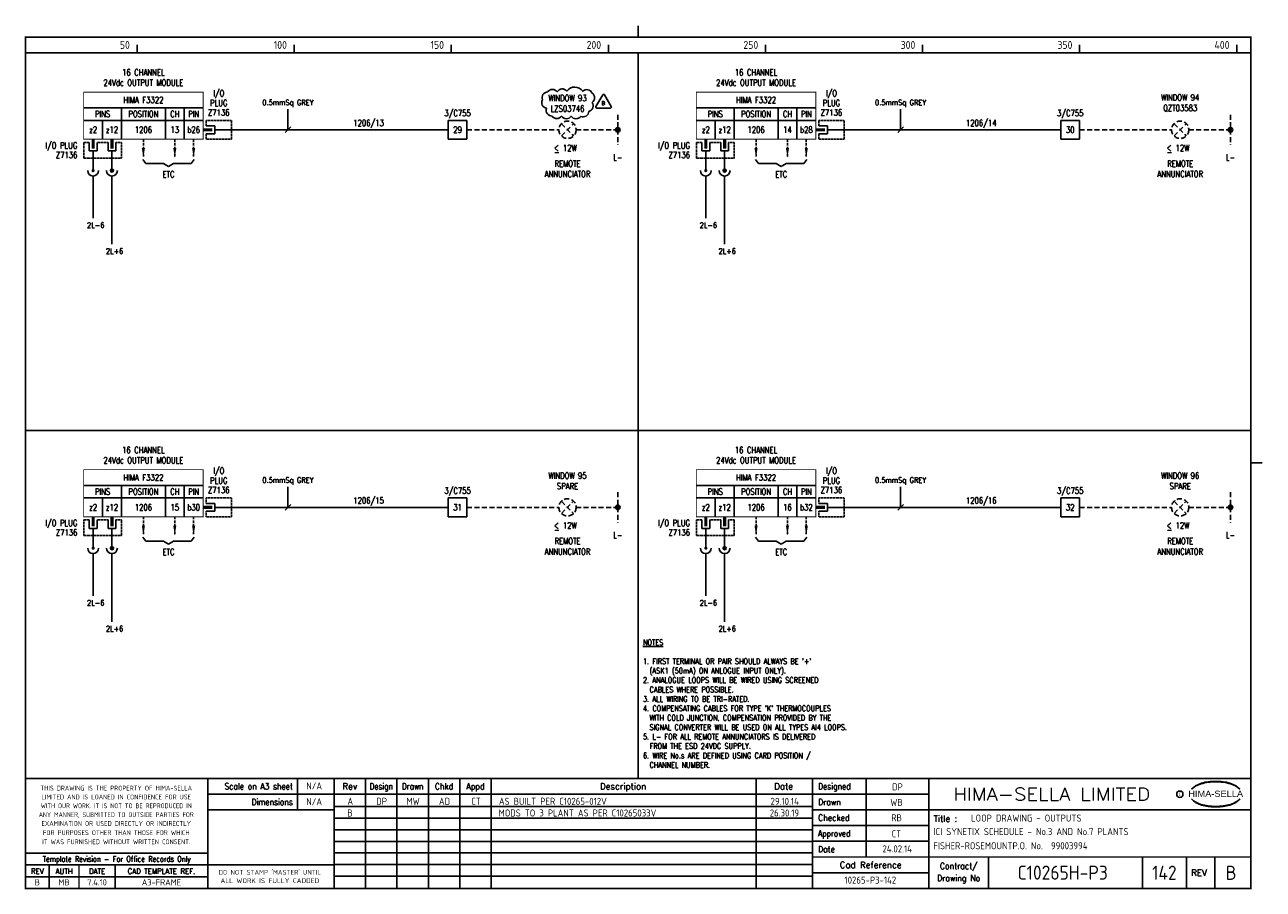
# Model space of a CAD drawing. Extents: x 14 to 408, y 0 to 275.
import ezdxf
from ezdxf.enums import TextEntityAlignment as Align

# ---------------------------------------------------------------- set-up
doc = ezdxf.new("R2010")
doc.units = 0
doc.header["$LTSCALE"] = 0.25
doc.header["$MEASUREMENT"] = 0
doc.linetypes.add('HIDDEN2', pattern=[4.7625, 3.175, -1.5875])
doc.layers.get('0').update_dxf_attribs({"color": 41, "linetype": 'CONTINUOUS'})
for name, color, linetype in [('00-DRG_FRAME', 12, 'CONTINUOUS'), ('01-DRAW', 7, 'CONTINUOUS'), ('04-OUTLINE', 6, 'CONTINUOUS'), ('051-TEXT', 2, 'CONTINUOUS'), ('117', 7, 'CONTINUOUS'), ('117-TEXT', 2, 'CONTINUOUS'), ('DIM', 3, 'CONTINUOUS'), ('LAB', 2, 'CONTINUOUS'), ('RACK', 2, 'CONTINUOUS'), ('SLOT', 2, 'CONTINUOUS'), ('SNA', 2, 'CONTINUOUS'), ('TEXT', 2, 'CONTINUOUS'), ('TPOL', 3, 'CONTINUOUS'), ('XR_FUNCTION', 2, 'CONTINUOUS'), ('XR_MAIN', 2, 'CONTINUOUS')]:
    doc.layers.add(name, color=color, linetype=linetype)
doc.styles.add('ARIAL', font='arial.ttf', dxfattribs={"height": 2.5})
doc.styles.add('CROSSREF', font='romans.shx', dxfattribs={"width": 0.8, "height": 2})
doc.styles.add('FUNCTION', font='ROMANS.shx', dxfattribs={"width": 0.8, "height": 2.5})
doc.styles.add('ISO', font='iso.shx')
doc.styles.add('PINS', font='ROMANS.shx', dxfattribs={"width": 0.8, "height": 2.5})
doc.styles.add('RACK', font='ROMANS.shx', dxfattribs={"width": 0.8, "height": 2.5})
doc.styles.add('ROMAND', font='ROMAND')
doc.styles.add('romans', font='romans.shx', dxfattribs={"width": 0.8, "height": 2.5})
doc.styles.add('SLOT', font='romans.shx', dxfattribs={"width": 0.8, "height": 2})
doc.styles.add('SYMBOL', font='ROMANS.shx', dxfattribs={"width": 0.8, "height": 20})

# ---------------------------------------------------------------- blocks, each defined once
blk = doc.blocks.new('A3-REVA')
at = {"layer": '051-TEXT', "style": 'ISO'}
for tag, p in [('DESIGNED', (292.01, 31.7)), ('A', (117.73, 27.28)), ('DES', (127.73, 27.28)), ('DRN', (137.73, 27.28)), ('CHKD', (147.73, 27.28)), ('APPD', (157.73, 27.28)), ('DATE', (256, 27.28)), ('DRAWN', (291.72, 26.77)), ('CHECKED', (291.72, 21.89)), ('APPD', (291.65, 16.79)), ('DATE', (291.92, 11.96))]:
    blk.add_attdef(tag, text='', height=2.25, dxfattribs=at).set_placement(p, align=Align.CENTER)
blk.add_attdef('DESCRIPTION', (165.03, 27.28), '', height=2.25, dxfattribs=at)
blk = doc.blocks.new('A3-TITLE')
at = {"layer": '051-TEXT', "style": 'ISO'}
blk.add_attdef('TITLE_1', (315.46, 21.78), '', height=2.25, dxfattribs=at)
for tag, p in [('DRGNO', (376.96, 3.24)), ('REV.', (398.2, 3.24))]:
    blk.add_attdef(tag, text='', height=4.5, dxfattribs=at).set_placement(p, align=Align.CENTER)
blk = doc.blocks.new('A3-CONTRACT')
at = {"layer": '051-TEXT', "color": 41, "style": 'ISO'}
for tag, height, p in [('SCALE', 2.25, (106.71, 31.82)), ('DIMS', 2.25, (106.71, 26.8)), ('CAD-REF', 2.25, (283.73, 1.84)), ('CONTRACT', 4.5, (344.94, 3.1))]:
    blk.add_attdef(tag, text='', height=height, dxfattribs=at).set_placement(p, align=Align.CENTER)
for tag, p in [('TITLE_2', (303.86, 17.28)), ('TITLE_3', (303.79, 12.78))]:
    blk.add_attdef(tag, p, '', height=2.25, dxfattribs=at)
blk = doc.blocks.new('DOT')
for radius in [0.75, 0.65, 0.55, 0.45, 0.35, 0.25, 0.15, 0.05]:
    blk.add_circle((0, 0), radius)
blk = doc.blocks.new('F3322-13')
for p, q in [((-38, 7), (0, 7)), ((-26, 7), (-26, -3)), ((-12, 7), (-12, -3)), ((-6, 7), (-6, -3)), ((-38, 3), (0, 3)), ((-32, 3), (-32, -3)), ((1, 1.25), (3.75, 1.25)), ((3.75, 1.25), (3.75, -1.25)), ((3.75, 0), (9, 0)), ((3.75, -1.25), (1, -1.25)), ((-36.25, -4), (-36.25, -6.75)), ((-36.25, -6.75), (-33.75, -6.75)), ((-35, -6.75), (-35, -9)), ((-33.75, -6.75), (-33.75, -4)), ((-30.25, -4), (-30.25, -6.75)), ((-30.25, -6.75), (-27.75, -6.75)), ((-29, -6.75), (-29, -9)), ((-27.75, -6.75), (-27.75, -4))]:
    blk.add_line(p, q)
at = {"const_width": 0.3}
blk.add_lwpolyline([(0, -3), (-38, -3), (-38, 12), (0, 12)], close=True, dxfattribs=at)
blk.add_lwpolyline([(3, 0, 1, 1, 0), (0, 0, 0.5, 0.5, 0)], format="xyseb")
at = {"color": 3, "linetype": 'HIDDEN2', "ltscale": 0.4}
for points in [[(1, 1.25), (1, 3), (9, 3), (9, -3), (1, -3), (1, -1.25)], [(-36.25, -4), (-38, -4), (-38, -9), (-26, -9), (-26, -4), (-27.75, -4)], [(-30.25, -4), (-33.75, -4)]]:
    blk.add_lwpolyline(points, dxfattribs=at)
at = {"const_width": 1}
for points in [[(-35, -6), (-35, -3)], [(-29, -6), (-29, -3)]]:
    blk.add_lwpolyline(points, dxfattribs=at)
at = {"layer": 'LAB', "style": 'PINS', "width": 0.8, "flags": 1}
blk.add_attdef('LAB1', text='', height=1.5, dxfattribs=at).set_placement((-41, -1), align=Align.RIGHT)
at = {"layer": 'RACK', "style": 'RACK', "width": 0.8}
blk.add_attdef('SLOT', text='', height=2, dxfattribs=at).set_placement((-19, 0), align=Align.MIDDLE)
at = {"layer": 'SLOT', "style": 'SLOT', "width": 0.8}
blk.add_attdef('ADD1', text='', height=2, dxfattribs=at).set_placement((-9, 0), align=Align.MIDDLE)
at = {"layer": 'SNA', "style": 'SYMBOL', "width": 0.8, "flags": 1}
blk.add_attdef('SNA', text='', height=1.5, dxfattribs=at).set_placement((-41, 5), align=Align.RIGHT)
at = {"layer": 'TEXT', "style": 'romans', "width": 0.8}
for s, p in [('24Vdc OUTPUT MODULE', (-19, 14)), ('16 CHANNEL', (-19, 17.25))]:
    blk.add_text(s, height=2, dxfattribs=at).set_placement(p, align=Align.CENTER)
for s, p in [('I/O', (5, 11.5)), ('HIMA F3322', (-19, 9.5)), ('PLUG', (5, 8.5)), ('PINS', (-32, 5)), ('POSITION', (-19, 5)), ('CH', (-9, 5)), ('PIN', (-3, 5)), ('Z7136', (5, 5.5)), ('z2', (-35, 0)), ('z12', (-29, 0)), ('b26', (-3, 0))]:
    blk.add_text(s, height=2, dxfattribs=at).set_placement(p, align=Align.MIDDLE)
for s, p in [('I/O PLUG', (-40, -5)), ('Z7136', (-40, -8))]:
    blk.add_text(s, height=2, dxfattribs=at).set_placement(p, align=Align.MIDDLE_RIGHT)
at = {"layer": 'TPOL', "color": 2, "style": 'PINS', "width": 0.8}
blk.add_attdef('CN1', text='', height=2, dxfattribs=at).set_placement((-3, 0), align=Align.MIDDLE)
at = {"layer": 'TPOL', "style": 'PINS', "width": 0.8, "flags": 1}
blk.add_attdef('CN2', text='', height=1, dxfattribs=at).set_placement((9, 0), align=Align.MIDDLE_RIGHT)
for tag, p in [('CN3', (-35, -9)), ('CN4', (-29, -9))]:
    blk.add_attdef(tag, text='', height=1, dxfattribs=at).set_placement(p, align=Align.BOTTOM_CENTER)
at = {"layer": 'XR_FUNCTION', "style": 'FUNCTION', "width": 0.8, "flags": 1}
blk.add_attdef('XR_FUNCTION', text='', height=1.5, dxfattribs=at).set_placement((-41, 7), align=Align.RIGHT)
at = {"layer": 'XR_MAIN', "style": 'CROSSREF', "width": 0.8, "flags": 1}
blk.add_attdef('XR_MAIN', text='', height=1.5, dxfattribs=at).set_placement((-41, 1), align=Align.RIGHT)
blk = doc.blocks.new('F3322-14')
for p, q in [((-38, 7), (0, 7)), ((-26, 7), (-26, -3)), ((-12, 7), (-12, -3)), ((-6, 7), (-6, -3)), ((-38, 3), (0, 3)), ((-32, 3), (-32, -3)), ((1, 1.25), (3.75, 1.25)), ((3.75, 1.25), (3.75, -1.25)), ((3.75, 0), (9, 0)), ((3.75, -1.25), (1, -1.25)), ((-36.25, -4), (-36.25, -6.75)), ((-36.25, -6.75), (-33.75, -6.75)), ((-35, -6.75), (-35, -9)), ((-33.75, -6.75), (-33.75, -4)), ((-30.25, -4), (-30.25, -6.75)), ((-30.25, -6.75), (-27.75, -6.75)), ((-29, -6.75), (-29, -9)), ((-27.75, -6.75), (-27.75, -4))]:
    blk.add_line(p, q)
at = {"const_width": 0.3}
blk.add_lwpolyline([(0, -3), (-38, -3), (-38, 12), (0, 12)], close=True, dxfattribs=at)
blk.add_lwpolyline([(3, 0, 1, 1, 0), (0, 0, 0.5, 0.5, 0)], format="xyseb")
at = {"color": 3, "linetype": 'HIDDEN2', "ltscale": 0.4}
for points in [[(1, 1.25), (1, 3), (9, 3), (9, -3), (1, -3), (1, -1.25)], [(-36.25, -4), (-38, -4), (-38, -9), (-26, -9), (-26, -4), (-27.75, -4)], [(-30.25, -4), (-33.75, -4)]]:
    blk.add_lwpolyline(points, dxfattribs=at)
at = {"const_width": 1}
for points in [[(-35, -6), (-35, -3)], [(-29, -6), (-29, -3)]]:
    blk.add_lwpolyline(points, dxfattribs=at)
at = {"layer": 'LAB', "style": 'PINS', "width": 0.8, "flags": 1}
blk.add_attdef('LAB1', text='', height=1.5, dxfattribs=at).set_placement((-41, -1), align=Align.RIGHT)
at = {"layer": 'RACK', "style": 'RACK', "width": 0.8}
blk.add_attdef('SLOT', text='', height=2, dxfattribs=at).set_placement((-19, 0), align=Align.MIDDLE)
at = {"layer": 'SLOT', "style": 'SLOT', "width": 0.8}
blk.add_attdef('ADD1', text='', height=2, dxfattribs=at).set_placement((-9, 0), align=Align.MIDDLE)
at = {"layer": 'SNA', "style": 'SYMBOL', "width": 0.8, "flags": 1}
blk.add_attdef('SNA', text='', height=1.5, dxfattribs=at).set_placement((-41, 5), align=Align.RIGHT)
at = {"layer": 'TEXT', "style": 'romans', "width": 0.8}
for s, p in [('24Vdc OUTPUT MODULE', (-19, 14)), ('16 CHANNEL', (-19, 17.25))]:
    blk.add_text(s, height=2, dxfattribs=at).set_placement(p, align=Align.CENTER)
for s, p in [('I/O', (5, 11.5)), ('HIMA F3322', (-19, 9.5)), ('PLUG', (5, 8.5)), ('PINS', (-32, 5)), ('POSITION', (-19, 5)), ('CH', (-9, 5)), ('PIN', (-3, 5)), ('Z7136', (5, 5.5)), ('z2', (-35, 0)), ('z12', (-29, 0)), ('b28', (-3, 0))]:
    blk.add_text(s, height=2, dxfattribs=at).set_placement(p, align=Align.MIDDLE)
for s, p in [('I/O PLUG', (-40, -5)), ('Z7136', (-40, -8))]:
    blk.add_text(s, height=2, dxfattribs=at).set_placement(p, align=Align.MIDDLE_RIGHT)
at = {"layer": 'TPOL', "color": 2, "style": 'PINS', "width": 0.8}
blk.add_attdef('CN1', text='', height=2, dxfattribs=at).set_placement((-3, 0), align=Align.MIDDLE)
at = {"layer": 'TPOL', "style": 'PINS', "width": 0.8, "flags": 1}
blk.add_attdef('CN2', text='', height=1, dxfattribs=at).set_placement((9, 0), align=Align.MIDDLE_RIGHT)
for tag, p in [('CN3', (-35, -9)), ('CN4', (-29, -9))]:
    blk.add_attdef(tag, text='', height=1, dxfattribs=at).set_placement(p, align=Align.BOTTOM_CENTER)
at = {"layer": 'XR_FUNCTION', "style": 'FUNCTION', "width": 0.8, "flags": 1}
blk.add_attdef('XR_FUNCTION', text='', height=1.5, dxfattribs=at).set_placement((-41, 7), align=Align.RIGHT)
at = {"layer": 'XR_MAIN', "style": 'CROSSREF', "width": 0.8, "flags": 1}
blk.add_attdef('XR_MAIN', text='', height=1.5, dxfattribs=at).set_placement((-41, 1), align=Align.RIGHT)
blk = doc.blocks.new('F3322-15')
for p, q in [((-38, 7), (0, 7)), ((-26, 7), (-26, -3)), ((-12, 7), (-12, -3)), ((-6, 7), (-6, -3)), ((-38, 3), (0, 3)), ((-32, 3), (-32, -3)), ((1, 1.25), (3.75, 1.25)), ((3.75, 1.25), (3.75, -1.25)), ((3.75, 0), (9, 0)), ((3.75, -1.25), (1, -1.25)), ((-36.25, -4), (-36.25, -6.75)), ((-36.25, -6.75), (-33.75, -6.75)), ((-35, -6.75), (-35, -9)), ((-33.75, -6.75), (-33.75, -4)), ((-30.25, -4), (-30.25, -6.75)), ((-30.25, -6.75), (-27.75, -6.75)), ((-29, -6.75), (-29, -9)), ((-27.75, -6.75), (-27.75, -4))]:
    blk.add_line(p, q)
at = {"const_width": 0.3}
blk.add_lwpolyline([(0, -3), (-38, -3), (-38, 12), (0, 12)], close=True, dxfattribs=at)
blk.add_lwpolyline([(3, 0, 1, 1, 0), (0, 0, 0.5, 0.5, 0)], format="xyseb")
at = {"color": 3, "linetype": 'HIDDEN2', "ltscale": 0.4}
for points in [[(1, 1.25), (1, 3), (9, 3), (9, -3), (1, -3), (1, -1.25)], [(-36.25, -4), (-38, -4), (-38, -9), (-26, -9), (-26, -4), (-27.75, -4)], [(-30.25, -4), (-33.75, -4)]]:
    blk.add_lwpolyline(points, dxfattribs=at)
at = {"const_width": 1}
for points in [[(-35, -6), (-35, -3)], [(-29, -6), (-29, -3)]]:
    blk.add_lwpolyline(points, dxfattribs=at)
at = {"layer": 'LAB', "style": 'PINS', "width": 0.8, "flags": 1}
blk.add_attdef('LAB1', text='', height=1.5, dxfattribs=at).set_placement((-41, -1), align=Align.RIGHT)
at = {"layer": 'RACK', "style": 'RACK', "width": 0.8}
blk.add_attdef('SLOT', text='', height=2, dxfattribs=at).set_placement((-19, 0), align=Align.MIDDLE)
at = {"layer": 'SLOT', "style": 'SLOT', "width": 0.8}
blk.add_attdef('ADD1', text='', height=2, dxfattribs=at).set_placement((-9, 0), align=Align.MIDDLE)
at = {"layer": 'SNA', "style": 'SYMBOL', "width": 0.8, "flags": 1}
blk.add_attdef('SNA', text='', height=1.5, dxfattribs=at).set_placement((-41, 5), align=Align.RIGHT)
at = {"layer": 'TEXT', "style": 'romans', "width": 0.8}
for s, p in [('24Vdc OUTPUT MODULE', (-19, 14)), ('16 CHANNEL', (-19, 17.25))]:
    blk.add_text(s, height=2, dxfattribs=at).set_placement(p, align=Align.CENTER)
for s, p in [('I/O', (5, 11.5)), ('HIMA F3322', (-19, 9.5)), ('PLUG', (5, 8.5)), ('PINS', (-32, 5)), ('POSITION', (-19, 5)), ('CH', (-9, 5)), ('PIN', (-3, 5)), ('Z7136', (5, 5.5)), ('z2', (-35, 0)), ('z12', (-29, 0)), ('b30', (-3, 0))]:
    blk.add_text(s, height=2, dxfattribs=at).set_placement(p, align=Align.MIDDLE)
for s, p in [('I/O PLUG', (-40, -5)), ('Z7136', (-40, -8))]:
    blk.add_text(s, height=2, dxfattribs=at).set_placement(p, align=Align.MIDDLE_RIGHT)
at = {"layer": 'TPOL', "color": 2, "style": 'PINS', "width": 0.8}
blk.add_attdef('CN1', text='', height=2, dxfattribs=at).set_placement((-3, 0), align=Align.MIDDLE)
at = {"layer": 'TPOL', "style": 'PINS', "width": 0.8, "flags": 1}
blk.add_attdef('CN2', text='', height=1, dxfattribs=at).set_placement((9, 0), align=Align.MIDDLE_RIGHT)
for tag, p in [('CN3', (-35, -9)), ('CN4', (-29, -9))]:
    blk.add_attdef(tag, text='', height=1, dxfattribs=at).set_placement(p, align=Align.BOTTOM_CENTER)
at = {"layer": 'XR_FUNCTION', "style": 'FUNCTION', "width": 0.8, "flags": 1}
blk.add_attdef('XR_FUNCTION', text='', height=1.5, dxfattribs=at).set_placement((-41, 7), align=Align.RIGHT)
at = {"layer": 'XR_MAIN', "style": 'CROSSREF', "width": 0.8, "flags": 1}
blk.add_attdef('XR_MAIN', text='', height=1.5, dxfattribs=at).set_placement((-41, 1), align=Align.RIGHT)
blk = doc.blocks.new('F3322-16')
for p, q in [((-38, 7), (0, 7)), ((-26, 7), (-26, -3)), ((-12, 7), (-12, -3)), ((-6, 7), (-6, -3)), ((-38, 3), (0, 3)), ((-32, 3), (-32, -3)), ((1, 1.25), (3.75, 1.25)), ((3.75, 1.25), (3.75, -1.25)), ((3.75, 0), (9, 0)), ((3.75, -1.25), (1, -1.25)), ((-36.25, -4), (-36.25, -6.75)), ((-36.25, -6.75), (-33.75, -6.75)), ((-35, -6.75), (-35, -9)), ((-33.75, -6.75), (-33.75, -4)), ((-30.25, -4), (-30.25, -6.75)), ((-30.25, -6.75), (-27.75, -6.75)), ((-29, -6.75), (-29, -9)), ((-27.75, -6.75), (-27.75, -4))]:
    blk.add_line(p, q)
at = {"const_width": 0.3}
blk.add_lwpolyline([(0, -3), (-38, -3), (-38, 12), (0, 12)], close=True, dxfattribs=at)
blk.add_lwpolyline([(3, 0, 1, 1, 0), (0, 0, 0.5, 0.5, 0)], format="xyseb")
at = {"color": 3, "linetype": 'HIDDEN2', "ltscale": 0.4}
for points in [[(1, 1.25), (1, 3), (9, 3), (9, -3), (1, -3), (1, -1.25)], [(-36.25, -4), (-38, -4), (-38, -9), (-26, -9), (-26, -4), (-27.75, -4)], [(-30.25, -4), (-33.75, -4)]]:
    blk.add_lwpolyline(points, dxfattribs=at)
at = {"const_width": 1}
for points in [[(-35, -6), (-35, -3)], [(-29, -6), (-29, -3)]]:
    blk.add_lwpolyline(points, dxfattribs=at)
at = {"layer": 'LAB', "style": 'PINS', "width": 0.8, "flags": 1}
blk.add_attdef('LAB1', text='', height=1.5, dxfattribs=at).set_placement((-41, -1), align=Align.RIGHT)
at = {"layer": 'RACK', "style": 'RACK', "width": 0.8}
blk.add_attdef('SLOT', text='', height=2, dxfattribs=at).set_placement((-19, 0), align=Align.MIDDLE)
at = {"layer": 'SLOT', "style": 'SLOT', "width": 0.8}
blk.add_attdef('ADD1', text='', height=2, dxfattribs=at).set_placement((-9, 0), align=Align.MIDDLE)
at = {"layer": 'SNA', "style": 'SYMBOL', "width": 0.8, "flags": 1}
blk.add_attdef('SNA', text='', height=1.5, dxfattribs=at).set_placement((-41, 5), align=Align.RIGHT)
at = {"layer": 'TEXT', "style": 'romans', "width": 0.8}
for s, p in [('24Vdc OUTPUT MODULE', (-19, 14)), ('16 CHANNEL', (-19, 17.25))]:
    blk.add_text(s, height=2, dxfattribs=at).set_placement(p, align=Align.CENTER)
for s, p in [('I/O', (5, 11.5)), ('HIMA F3322', (-19, 9.5)), ('PLUG', (5, 8.5)), ('PINS', (-32, 5)), ('POSITION', (-19, 5)), ('CH', (-9, 5)), ('PIN', (-3, 5)), ('Z7136', (5, 5.5)), ('z2', (-35, 0)), ('z12', (-29, 0)), ('b32', (-3, 0))]:
    blk.add_text(s, height=2, dxfattribs=at).set_placement(p, align=Align.MIDDLE)
for s, p in [('I/O PLUG', (-40, -5)), ('Z7136', (-40, -8))]:
    blk.add_text(s, height=2, dxfattribs=at).set_placement(p, align=Align.MIDDLE_RIGHT)
at = {"layer": 'TPOL', "color": 2, "style": 'PINS', "width": 0.8}
blk.add_attdef('CN1', text='', height=2, dxfattribs=at).set_placement((-3, 0), align=Align.MIDDLE)
at = {"layer": 'TPOL', "style": 'PINS', "width": 0.8, "flags": 1}
blk.add_attdef('CN2', text='', height=1, dxfattribs=at).set_placement((9, 0), align=Align.MIDDLE_RIGHT)
for tag, p in [('CN3', (-35, -9)), ('CN4', (-29, -9))]:
    blk.add_attdef(tag, text='', height=1, dxfattribs=at).set_placement(p, align=Align.BOTTOM_CENTER)
at = {"layer": 'XR_FUNCTION', "style": 'FUNCTION', "width": 0.8, "flags": 1}
blk.add_attdef('XR_FUNCTION', text='', height=1.5, dxfattribs=at).set_placement((-41, 7), align=Align.RIGHT)
at = {"layer": 'XR_MAIN', "style": 'CROSSREF', "width": 0.8, "flags": 1}
blk.add_attdef('XR_MAIN', text='', height=1.5, dxfattribs=at).set_placement((-41, 1), align=Align.RIGHT)
blk = doc.blocks.new('A3-REVB')
at = {"layer": '051-TEXT', "style": 'ISO'}
for tag, p in [('A', (124.85, -20.36)), ('DES', (134.85, -20.36)), ('DRN', (144.85, -20.36)), ('CHKD', (154.85, -20.36)), ('APPD', (164.85, -20.36)), ('DATE', (263.12, -20.36))]:
    blk.add_attdef(tag, text='', height=2.25, dxfattribs=at).set_placement(p, align=Align.CENTER)
blk.add_attdef('DESCRIPTION', (172.15, -20.36), '', height=2.25, dxfattribs=at)

msp = doc.modelspace()

# ---------------------------------------------------------------- linework, layer by layer
at = {"layer": '00-DRG_FRAME'}
for p, q in [((50, 266.5), (50, 269)), ((100, 266.5), (100, 269)), ((150, 266.5), (150, 269)), ((200, 266.5), (200, 269)), ((250, 266.5), (250, 269)), ((300, 266.5), (300, 269)), ((350, 266.5), (350, 269)), ((400, 266.5), (400, 269)), ((101.01, 35.5), (101.01, 25.5)), ((122.7, 35.5), (122.7, 0.5)), ((132.7, 0.5), (132.7, 35.5)), ((142.7, 0.5), (142.7, 35.5)), ((152.7, 35.5), (152.7, 0.5)), ((162.7, 35.5), (162.7, 0.5)), ((247, 35.5), (247, 0.5)), ((282, 35.5), (282, 10.5)), ((265, 30.5), (302, 30.5)), ((265, 26.59), (112.7, 26.59)), ((302, 25.5), (265, 25.5)), ((265, 22.89), (112.7, 22.89)), ((265, 20.5), (302, 20.5)), ((265, 19.19), (112.7, 19.19)), ((265, 15.49), (112.7, 15.49)), ((302, 15.5), (265, 15.5)), ((265, 11.79), (112.7, 11.79)), ((265, 8.09), (112.7, 8.09)), ((321, 10.5), (321, 0.5)), ((370, 10.5), (370, 0.5)), ((384, 0.5), (384, 10.5)), ((393, 10.5), (393, 0.5)), ((72.5, 4.25), (14.5, 4.25)), ((265, 4.39), (112.7, 4.39)), ((302, 5.5), (265, 5.5))]:
    msp.add_line(p, q, dxfattribs=at)
at = {"layer": '00-DRG_FRAME', "const_width": 0.5}
for points in [[(209.5, 271.5), (209.5, 275.18)], [(209.5, 271.5), (209.5, 275.18)], [(14.5, 266.5), (404.5, 266.5)], [(209.5, 35.5), (209.5, 266.5)], [(14.5, 146.31), (404.5, 146.31)], [(404.5, 136), (408.18, 136)], [(404.5, 35.5), (14.5, 35.5)], [(72.5, 0.5), (72.5, 35.5)], [(112.7, 0.5), (112.7, 35.5)], [(265, 35.5), (265, 0.5)], [(302, 0.5), (302, 35.5)], [(265, 30.5), (72.5, 30.5)], [(112.7, 25.5), (72.5, 25.5)], [(404.5, 25.5), (302, 25.5)], [(14.5, 11.75), (72.5, 11.75)], [(14.5, 8), (72.5, 8)], [(22, 0.5), (22, 8)], [(31.5, 0.5), (31.5, 8)], [(43, 0.5), (43, 8)], [(112.7, 8), (72.5, 8)], [(265, 10.5), (404.5, 10.5)]]:
    msp.add_lwpolyline(points, dxfattribs=at)
msp.add_lwpolyline([(14.5, 0.5), (404.5, 0.5), (404.5, 271.5), (14.5, 271.5)], close=True, dxfattribs=at)
at = {"layer": '00-DRG_FRAME', "color": 3}
msp.add_circle((381.88, 30.5), 1, dxfattribs=at)
for centre, radius, start, end in [((390.6, 26.83), 7.24, 106.0532, 133.5024), ((390.88, 27.01), 7.3, 130.419, 136.057), ((390.11, 28.1), 5.98, 122.244, 131.6154), ((389.75, 28.78), 5.21, 111.8206, 122.8668), ((391.78, 24.7), 9.76, 107.5931, 113.9452), ((393.1, 18.5), 15.94, 89.2698, 106.3911), ((392.1, 23.52), 10.99, 96.0146, 107.3203), ((393.29, 16.31), 18.28, 92.8917, 97.3734), ((393.24, 18.86), 15.73, 89.7805, 93.1738), ((393.36, 18.86), 15.73, 86.8262, 90.2195), ((393.51, 18.5), 15.94, 73.6089, 90.7302), ((393.31, 16.31), 18.28, 82.6266, 87.1083), ((394.51, 23.52), 10.99, 72.6797, 83.9854), ((394.83, 24.7), 9.76, 66.0548, 72.4069), ((396, 26.83), 7.24, 46.4976, 73.9468), ((396.85, 28.78), 5.21, 57.1332, 68.1794), ((396.49, 28.1), 5.98, 48.3846, 57.756), ((395.73, 27.01), 7.3, 43.943, 49.581), ((390.88, 34.04), 7.3, 223.943, 229.581), ((390.6, 34.23), 7.24, 226.4976, 253.9468), ((390.11, 32.96), 5.98, 228.3846, 237.756), ((389.75, 32.28), 5.21, 237.1332, 248.1794), ((396, 34.23), 7.24, 286.0532, 313.5024), ((396.85, 32.28), 5.21, 291.8206, 302.8668), ((396.49, 32.96), 5.98, 302.244, 311.6154), ((395.73, 34.04), 7.3, 310.419, 316.057), ((391.78, 36.36), 9.76, 246.0548, 252.4069), ((393.1, 42.56), 15.94, 253.6089, 270.7302), ((392.1, 37.54), 10.99, 252.6797, 263.9854), ((393.29, 44.75), 18.28, 262.6266, 267.1083), ((393.24, 42.19), 15.73, 266.8262, 270.2195), ((393.51, 42.56), 15.94, 269.2698, 286.3911), ((393.36, 42.19), 15.73, 269.7805, 273.1738), ((393.31, 44.75), 18.28, 272.8917, 277.3734), ((394.51, 37.54), 10.99, 276.0146, 287.3203), ((394.83, 36.36), 9.76, 287.5931, 293.9452)]:
    msp.add_arc(centre, radius, start, end, dxfattribs=at)
at = {"layer": '01-DRAW'}
for p, q in [((149, 245), (155, 245)), ((149, 239), (149, 245)), ((155, 245), (155, 239)), ((344, 245), (350, 245)), ((344, 239), (344, 245)), ((350, 245), (350, 239)), ((149, 242), (80, 242)), ((344, 242), (275, 242)), ((155, 239), (149, 239)), ((350, 239), (344, 239)), ((36, 233), (36, 229)), ((42, 233), (42, 229)), ((231, 233), (231, 229)), ((237, 233), (237, 229)), ((51.8, 232.55), (52.77, 231.26)), ((52.77, 231.26), (58.38, 231.26)), ((58.38, 231.26), (60, 230.29)), ((61.62, 231.26), (60, 230.29)), ((61.62, 231.26), (67.23, 231.26)), ((68.2, 232.55), (67.23, 231.26)), ((246.8, 232.55), (247.77, 231.26)), ((247.77, 231.26), (253.38, 231.26)), ((253.38, 231.26), (255, 230.29)), ((256.62, 231.26), (255, 230.29)), ((256.62, 231.26), (262.23, 231.26)), ((263.2, 232.55), (262.23, 231.26)), ((36, 227.27), (36, 213.87)), ((42, 227.27), (42, 205.61)), ((42, 227.27), (42, 205.61)), ((231, 227.27), (231, 213.87)), ((237, 227.27), (237, 205.61)), ((237, 227.27), (237, 205.61)), ((149, 124.81), (155, 124.81)), ((149, 118.81), (149, 124.81)), ((155, 124.81), (155, 118.81)), ((344, 124.81), (350, 124.81)), ((344, 118.81), (344, 124.81)), ((350, 124.81), (350, 118.81)), ((149, 121.81), (80, 121.81)), ((155, 118.81), (149, 118.81)), ((344, 121.81), (275, 121.81)), ((350, 118.81), (344, 118.81)), ((36, 112.81), (36, 108.81)), ((42, 112.81), (42, 108.81)), ((51.8, 112.36), (52.77, 111.06)), ((52.77, 111.06), (58.38, 111.06)), ((58.38, 111.06), (60, 110.09)), ((61.62, 111.06), (60, 110.09)), ((61.62, 111.06), (67.23, 111.06)), ((68.2, 112.36), (67.23, 111.06)), ((231, 112.81), (231, 108.81)), ((237, 112.81), (237, 108.81)), ((246.8, 112.36), (247.77, 111.06)), ((247.77, 111.06), (253.38, 111.06)), ((253.38, 111.06), (255, 110.09)), ((256.62, 111.06), (255, 110.09)), ((256.62, 111.06), (262.23, 111.06)), ((263.2, 112.36), (262.23, 111.06)), ((36, 107.08), (36, 93.68)), ((42, 107.08), (42, 85.42)), ((42, 107.08), (42, 85.42)), ((231, 107.08), (231, 93.68)), ((237, 107.08), (237, 85.42)), ((237, 107.08), (237, 85.42))]:
    msp.add_line(p, q, dxfattribs=at)
at = {"layer": '01-DRAW', "color": 0, "linetype": 'HIDDEN2', "ltscale": 2}
for p, q in [((203, 246.8), (203, 237.2)), ((398, 246.8), (398, 237.2)), ((155, 242), (184.25, 242)), ((185.06, 240.06), (188.94, 243.94)), ((185.06, 243.94), (188.94, 240.06)), ((189.75, 242), (203, 242)), ((350, 242), (379.25, 242)), ((380.06, 240.06), (383.94, 243.94)), ((380.06, 243.94), (383.94, 240.06)), ((384.75, 242), (398, 242)), ((203, 126.61), (203, 117.01)), ((398, 126.61), (398, 117.01)), ((185.06, 119.86), (188.94, 123.75)), ((185.06, 123.75), (188.94, 119.86)), ((380.06, 119.86), (383.94, 123.75)), ((380.06, 123.75), (383.94, 119.86)), ((155, 121.81), (184.25, 121.81)), ((189.75, 121.81), (203, 121.81)), ((350, 121.81), (379.25, 121.81)), ((384.75, 121.81), (398, 121.81))]:
    msp.add_line(p, q, dxfattribs=at)
at = {"layer": '01-DRAW', "linetype": 'HIDDEN2'}
for p, q in [((52, 239), (52, 233.17)), ((62, 239), (62, 233.17)), ((68, 239), (68, 233.17)), ((247, 239), (247, 233.17)), ((257, 239), (257, 233.17)), ((263, 239), (263, 233.17)), ((52, 118.81), (52, 112.98)), ((62, 118.81), (62, 112.98)), ((68, 118.81), (68, 112.98)), ((247, 118.81), (247, 112.98)), ((257, 118.81), (257, 112.98)), ((263, 118.81), (263, 112.98))]:
    msp.add_line(p, q, dxfattribs=at)
at = {"layer": '01-DRAW', "const_width": 0.5}
for points in [[(35.75, 229, 1), (36.25, 229, 1)], [(41.75, 229, 1), (42.25, 229, 1)], [(230.75, 229, 1), (231.25, 229, 1)], [(236.75, 229, 1), (237.25, 229, 1)], [(35.75, 108.81, 1), (36.25, 108.81, 1)], [(41.75, 108.81, 1), (42.25, 108.81, 1)], [(230.75, 108.81, 1), (231.25, 108.81, 1)], [(236.75, 108.81, 1), (237.25, 108.81, 1)]]:
    msp.add_lwpolyline(points, format="xyb", close=True, dxfattribs=at)
at = {"layer": '01-DRAW', "color": 0, "linetype": 'HIDDEN2', "ltscale": 2}
for centre in [(187, 242), (382, 242), (187, 121.81), (382, 121.81)]:
    msp.add_circle(centre, 2.75, dxfattribs=at)
at = {"layer": '01-DRAW'}
for centre, radius in [((42, 229), 0.475), ((42, 229), 0.389), ((42, 229), 0.302), ((42, 229), 0.216), ((42, 229), 0.13), ((42, 229), 0.0432), ((237, 229), 0.475), ((237, 229), 0.389), ((237, 229), 0.302), ((237, 229), 0.216), ((237, 229), 0.13), ((237, 229), 0.0432), ((42, 108.81), 0.475), ((42, 108.81), 0.389), ((42, 108.81), 0.302), ((42, 108.81), 0.216), ((42, 108.81), 0.13), ((42, 108.81), 0.0432), ((237, 108.81), 0.475), ((237, 108.81), 0.389), ((237, 108.81), 0.302), ((237, 108.81), 0.216), ((237, 108.81), 0.13), ((237, 108.81), 0.0432)]:
    msp.add_circle(centre, radius, dxfattribs=at)
for centre in [(36, 229), (42, 229), (42, 229), (231, 229), (237, 229), (237, 229), (36, 108.81), (42, 108.81), (42, 108.81), (231, 108.81), (237, 108.81), (237, 108.81)]:
    msp.add_arc(centre, 1.73, 180, 0, dxfattribs=at)
for points in [[(52.5, 236.19), (51.5, 236.19), (52, 233.17)], [(62.5, 236.19), (61.5, 236.19), (62, 233.17)], [(68.5, 236.19), (67.5, 236.19), (68, 233.17)], [(247.5, 236.19), (246.5, 236.19), (247, 233.17)], [(257.5, 236.19), (256.5, 236.19), (257, 233.17)], [(263.5, 236.19), (262.5, 236.19), (263, 233.17)], [(52.5, 116), (51.5, 116), (52, 112.98)], [(62.5, 116), (61.5, 116), (62, 112.98)], [(68.5, 116), (67.5, 116), (68, 112.98)], [(247.5, 116), (246.5, 116), (247, 112.98)], [(257.5, 116), (256.5, 116), (257, 112.98)], [(263.5, 116), (262.5, 116), (263, 112.98)]]:
    msp.add_solid(points, dxfattribs=at)
at = {"layer": '04-OUTLINE'}
for points in [[(186.78, 254.32, 0.520567), (183.7, 254.09, 0.520567), (183.7, 254.09, 0.520567), (180.68, 254.04, 0.520567), (180.68, 254.04, 0.520567), (179, 251.52, 0.520567), (179, 251.52, 0.520567), (180.34, 248.83, 0.520567), (180.34, 248.83, 0.520567), (182.08, 246.37, 0.520567), (182.08, 246.37, 0.520567), (185.1, 246.32, 0.520567), (185.1, 246.32, 0.520567), (188.18, 246.32, 0.520567), (188.18, 246.32, 0.520567), (191.21, 246.26, 0.520567), (191.21, 246.26, 0.520567), (193.79, 247.83, 0.520567), (193.79, 247.83, 0.520567), (194.85, 250.68, 0.520567), (194.85, 250.68, 0.520567), (194.8, 253.7, 0.520567), (194.8, 253.7, 0.520567), (191.83, 254.26, 0.520567), (191.83, 254.26, 0.520567)], [(198.21, 253.13), (196.04, 249.38, 0.57735), (196.31, 248.92), (200.64, 248.92, 0.57735), (200.91, 249.38), (198.75, 253.13, 0.57735)]]:
    msp.add_lwpolyline(points, format="xyb", close=True, dxfattribs=at)
at = {"layer": 'DIM'}
for p, q in [((98, 242), (98, 248.54)), ((293, 242), (293, 248.54)), ((97.1, 241.1), (98.9, 242.9)), ((292.1, 241.1), (293.9, 242.9)), ((98, 121.81), (98, 128.35)), ((293, 121.81), (293, 128.35)), ((97.1, 120.91), (98.9, 122.71)), ((292.1, 120.91), (293.9, 122.71))]:
    msp.add_line(p, q, dxfattribs=at)

# ---------------------------------------------------------------- block references
at = {"layer": '00-DRG_FRAME'}
for name, p, values in [('A3-CONTRACT', (-0.35, 0.19), {'TITLE_2': 'ICI SYNETIX SCHEDULE - No.3 AND No.7 PLANTS', 'TITLE_3': 'FISHER-ROSEMOUNTP.O. No.  99003994', 'CAD-REF': '10265-P3-142', 'CONTRACT': 'C10265H-P3', 'SCALE': 'N/A', 'DIMS': 'N/A'}), ('A3-REVB', (-7, 47.47), {'A': 'A', 'DES': 'DP', 'DRN': 'MW', 'CHKD': 'AD', 'APPD': 'CT', 'DESCRIPTION': 'AS BUILT PER C10265-012V', 'DATE': '29.10.14'}), ('A3-REVB', (-7.08, 43.76), {'A': 'B', 'DESCRIPTION': 'MODS TO 3 PLANT AS PER C10265033V', 'DATE': '26.30.19'}), ('A3-TITLE', (0, 0), {'TITLE_1': 'LOOP DRAWING - OUTPUTS', 'DRGNO': '142', 'REV.': 'B'})]:
    msp.add_blockref(name, p, dxfattribs=at).add_auto_attribs(values)
ref = msp.add_blockref('A3-REVA', (0, 0), dxfattribs=at)
ref.add_attrib('DESIGNED', 'DP', dxfattribs={"layer": '051-TEXT', "height": 2.25, "style": 'ISO'}).set_placement((292.01, 31.7), align=Align.CENTER)
ref.add_attrib('DRAWN', 'WB', dxfattribs={"layer": '051-TEXT', "height": 2.25, "style": 'ISO'}).set_placement((291.72, 26.77), align=Align.CENTER)
ref.add_attrib('CHECKED', 'RB', dxfattribs={"layer": '051-TEXT', "height": 2.25, "style": 'ISO'}).set_placement((291.72, 21.89), align=Align.CENTER)
ref.add_attrib('APPD', 'CT', dxfattribs={"layer": '051-TEXT', "height": 2.25, "style": 'ISO'}).set_placement((291.65, 16.79), align=Align.CENTER)
ref.add_attrib('DATE', '24.02.14', dxfattribs={"layer": '051-TEXT', "height": 2.25, "style": 'ISO'}).set_placement((291.92, 11.96), align=Align.CENTER)
at = {"layer": '01-DRAW'}
for name, p, values in [('F3322-13', (71, 242), {'CN1': 'b26', 'SLOT': '1206', 'ADD1': '13'}), ('F3322-14', (266, 242), {'CN1': 'b28', 'SLOT': '1206', 'ADD1': '14'}), ('F3322-15', (71, 121.81), {'CN1': 'b30', 'SLOT': '1206', 'ADD1': '15'}), ('F3322-16', (266, 121.81), {'CN1': 'b32', 'SLOT': '1206', 'ADD1': '16'})]:
    msp.add_blockref(name, p, dxfattribs=at).add_auto_attribs(values)
at = {"layer": '117', "linetype": 'HIDDEN2', "xscale": 0.9600000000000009, "yscale": 0.9600000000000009, "zscale": 0.9600000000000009}
for p in [(203, 242), (398, 242), (203, 121.81), (398, 121.81)]:
    msp.add_blockref('DOT', p, dxfattribs=at)

# ---------------------------------------------------------------- texts
at = {"layer": '00-DRG_FRAME', "style": 'ISO'}
for s, p in [('50', (47.69, 267.75)), ('100', (97.69, 267.75)), ('150', (147.69, 267.75)), ('200', (197.69, 267.75)), ('250', (247.69, 267.75)), ('300', (297.69, 267.75)), ('350', (347.69, 267.75)), ('400', (397.69, 267.75))]:
    msp.add_text(s, height=2.5, dxfattribs=at).set_placement(p, align=Align.RIGHT)
at = {"layer": '00-DRG_FRAME', "color": 3, "style": 'ISO'}
for s, width, p in [('THIS DRAWING IS THE PROPERTY OF HIMA-SELLA', 0.9, (43.36, 32.44)), ("DO NOT STAMP 'MASTER' UNTIL", 0.95, (92.25, 5.79))]:
    msp.add_text(s, height=1.53, dxfattribs=dict(at, width=width)).set_placement(p, align=Align.MIDDLE)
at = {"layer": '00-DRG_FRAME', "color": 4, "style": 'ROMAND', "width": 0.87}
for s, p in [('Scale on A3 sheet', (99.54, 32)), ('Dimensions', (99.54, 27.01))]:
    msp.add_text(s, height=2, dxfattribs=at).set_placement(p, align=Align.RIGHT)
at = {"layer": '00-DRG_FRAME', "color": 4, "style": 'ROMAND'}
for s, p in [('Rev', (117.7, 32)), ('Description', (204.69, 32)), ('Date', (255.79, 32))]:
    msp.add_text(s, height=2, dxfattribs=at).set_placement(p, align=Align.CENTER)
for s, width, p in [('Design', 0.85, (127.7, 32)), ('Drawn', 0.85, (137.7, 32)), ('Chkd', 0.9, (147.7, 32)), ('Appd', 0.9, (157.7, 32))]:
    msp.add_text(s, height=2, dxfattribs=dict(at, width=width)).set_placement(p, align=Align.CENTER)
for s, width, p in [('Designed', 0.87, (266.75, 32)), ('Drawn', 0.9, (266.75, 27)), ('Checked', 0.9, (266.75, 22)), ('Approved', 0.85, (266.75, 17)), ('Date', 0.9, (266.75, 12))]:
    msp.add_text(s, height=2, dxfattribs=dict(at, width=width)).set_placement(p)
at = {"layer": '00-DRG_FRAME', "style": 'ROMAND', "width": 1.15}
msp.add_text('HIMA-SELLA LIMITED', height=4, dxfattribs=at).set_placement((341.1, 30.5), align=Align.MIDDLE)
at = {"layer": '00-DRG_FRAME', "style": 'ARIAL', "width": 1.05}
msp.add_text('HIMA-SELLA', height=2, dxfattribs=at).set_placement((393.3, 29.63), align=Align.CENTER)
at = {"layer": '00-DRG_FRAME', "color": 3, "style": 'ISO'}
for s, width, p in [('LIMITED AND IS LOANED IN CONFIDENCE FOR USE', 0.9, (43.36, 29.62)), ('WITH OUR WORK. IT IS NOT TO BE REPRODUCED IN', 0.87, (43.36, 26.81)), ('ANY MANNER, SUBMITTED TO OUTSIDE PARTIES FOR', 0.87, (43.36, 23.99)), ('EXAMINATION OR USED DIRECTLY OR INDIRECTLY', 0.9, (43.36, 21.18)), ('IT WAS FURNISHED WITHOUT WRITTEN CONSENT.', 0.9, (43.36, 15.35)), ('FOR PURPOSES OTHER THAN THOSE FOR WHICH', 0.9, (43.36, 18.27))]:
    msp.add_text(s, height=1.53, dxfattribs=dict(at, width=width)).set_placement(p, align=Align.MIDDLE_CENTER)
at = {"layer": '00-DRG_FRAME', "color": 3, "style": 'ISO', "width": 0.9}
msp.add_text('C', height=1, dxfattribs=at).set_placement((381.84, 30), align=Align.CENTER)
at = {"layer": '00-DRG_FRAME', "color": 4, "style": 'ROMAND'}
msp.add_text('Title :', height=2, dxfattribs=at).set_placement((303.5, 21.75))
for s, height, width, p in [('Template Revision - For Office Records Only', 1.8, 0.85, (43.5, 9.62)), ('Contract/', 2, 0.9, (311.5, 7.5)), ('REV', 1.8, 0.9, (18.25, 6)), ('AUTH', 1.8, 0.9, (26.75, 6)), ('DATE', 1.8, 0.9, (37.25, 6)), ('CAD TEMPLATE REF.', 1.8, 0.9, (57.75, 6)), ('Drawing No', 2, 0.9, (311.5, 3.5))]:
    msp.add_text(s, height=height, dxfattribs=dict(at, width=width)).set_placement(p, align=Align.MIDDLE)
for s, p in [('Cad Reference', (283.5, 8)), ('REV', (388, 5.5))]:
    msp.add_text(s, height=2, dxfattribs=at).set_placement(p, align=Align.MIDDLE)
at = {"layer": '00-DRG_FRAME', "color": 41, "style": 'ISO'}
for s, p in [('B', (18.25, 1.45)), ('MB', (26.75, 1.45)), ('7.4.10', (37.25, 1.45)), ('A3-FRAME', (57.75, 1.45))]:
    msp.add_text(s, height=2, dxfattribs=at).set_placement(p, align=Align.CENTER)
at = {"layer": '00-DRG_FRAME', "color": 3, "style": 'ISO'}
msp.add_text('ALL WORK IS FULLY CADDED', height=1.53, dxfattribs=at).set_placement((92.25, 2.98), align=Align.MIDDLE_CENTER)
at = {"layer": '01-DRAW', "color": 2, "style": 'romans', "width": 0.8}
for p in [(60, 226.83), (255, 226.83), (60, 106.64), (255, 106.64)]:
    msp.add_text('ETC', height=2, dxfattribs=at).set_placement(p, align=Align.CENTER)
at = {"layer": '01-DRAW', "style": 'romans', "width": 0.8}
for s, p in [('2L-6', (34.06, 210.76)), ('2L-6', (229.06, 210.76)), ('2L+6', (40.06, 202.5)), ('2L+6', (235.06, 202.5)), ('2L-6', (34.06, 90.56)), ('2L-6', (229.06, 90.56)), ('2L+6', (40.06, 82.31)), ('2L+6', (235.06, 82.31))]:
    msp.add_text(s, height=1.75, dxfattribs=at).set_placement(p)
at = {"layer": '01-DRAW', "char_height": 2, "attachment_point": 5, "style": 'romans'}
for s, insert in [('29', (152, 242)), ('30', (347, 242)), ('31', (152, 121.81)), ('32', (347, 121.81))]:
    msp.add_mtext_dynamic_manual_height_columns(s, width=6, gutter_width=12.5, heights=[5.95], dxfattribs=dict(at, insert=insert))
at = {"layer": '01-DRAW', "insert": (211.02, 79.72), "char_height": 1.8, "width": 80.9791, "attachment_point": 1, "style": 'romans'}
msp.add_mtext("{\\LNOTES\\P\\P}1. FIRST TERMINAL OR PAIR SHOULD ALWAYS BE '+'\\P  (ASK1 (50mA) ON ANLOGUE INPUT ONLY).\\P2. ANALOGUE LOOPS WILL BE WIRED USING SCREENED\\P  CABLES WHERE POSSIBLE.\\P3. ALL WIRING TO BE TRI-RATED.\\P4. COMPENSATING CABLES FOR TYPE 'K' THERMOCOUPLES \\P  WITH COLD JUNCTION. COMPENSATION PROVIDED BY THE\\P  SIGNAL CONVERTER WILL BE USED ON ALL TYPES AI4 LOOPS.\\P5. L- FOR ALL REMOTE ANNUNCIATORS IS DELIVERED \\P  FROM THE ESD 24VDC SUPPLY.\\P6. WIRE No.s ARE DEFINED USING CARD POSITION /\\P  CHANNEL NUMBER.          ", dxfattribs=at)
at = {"layer": '04-OUTLINE', "style": 'romans', "width": 0.95}
msp.add_text('B', height=1.21, dxfattribs=at).set_placement((198.37, 250.46), align=Align.MIDDLE)
at = {"layer": '051-TEXT', "style": 'romans', "width": 0.8}
for s, p in [('3/C755', (152, 246.3)), ('3/C755', (347, 246.3)), ('1206/13', (123.68, 243.19)), ('1206/14', (318.68, 243.19)), ('3/C755', (152, 126.11)), ('3/C755', (347, 126.11)), ('1206/15', (123.68, 123)), ('1206/16', (318.68, 123))]:
    msp.add_text(s, height=2, dxfattribs=at).set_placement(p, align=Align.CENTER)
for p in [(203, 234.2), (398, 234.2), (203, 114.01), (398, 114.01)]:
    msp.add_text('L-', height=2, dxfattribs=at).set_placement(p, align=Align.TOP_CENTER)
at = {"layer": '117-TEXT', "style": 'SLOT', "width": 0.8}
for s, p in [('<', (182.68, 235.24)), ('12W', (185.54, 235.23)), ('<', (377.68, 235.24)), ('12W', (380.54, 235.23)), ('-', (182.68, 233.88)), ('-', (377.68, 233.88)), ('<', (182.68, 115.05)), ('-', (182.68, 113.69)), ('12W', (185.54, 115.04)), ('<', (377.68, 115.05)), ('-', (377.68, 113.69)), ('12W', (380.54, 115.04))]:
    msp.add_text(s, height=2, dxfattribs=at).set_placement(p)
at = {"layer": 'DIM', "style": 'romans', "width": 0.8}
for p in [(98, 249.81), (293, 249.81), (98, 129.61), (293, 129.61)]:
    msp.add_text('0.5mmSq GREY', height=1.75, dxfattribs=at).set_placement(p, align=Align.CENTER)
at = {"layer": 'TEXT', "color": 2, "char_height": 2, "style": 'romans'}
for s, gutter_width, insert, attachment_point in [('{WINDOW 93\\PLZS03746}', 50, (187, 247.75), 8), ('WINDOW 94\\PQZT03583', 12.5, (382, 247.75), 8), ('REMOTE\\PANNUNCIATOR', 12.5, (187, 232.25), 2), ('REMOTE\\PANNUNCIATOR', 12.5, (382, 232.25), 2), ('WINDOW 95\\PSPARE', 12.5, (187, 127.56), 8), ('WINDOW 96\\PSPARE', 12.5, (382, 127.56), 8), ('REMOTE\\PANNUNCIATOR', 12.5, (187, 112.06), 2), ('REMOTE\\PANNUNCIATOR', 12.5, (382, 112.06), 2)]:
    msp.add_mtext_dynamic_manual_height_columns(s, width=50, gutter_width=gutter_width, heights=[0], dxfattribs=dict(at, insert=insert, attachment_point=attachment_point))

doc.saveas('drawing.dxf')
